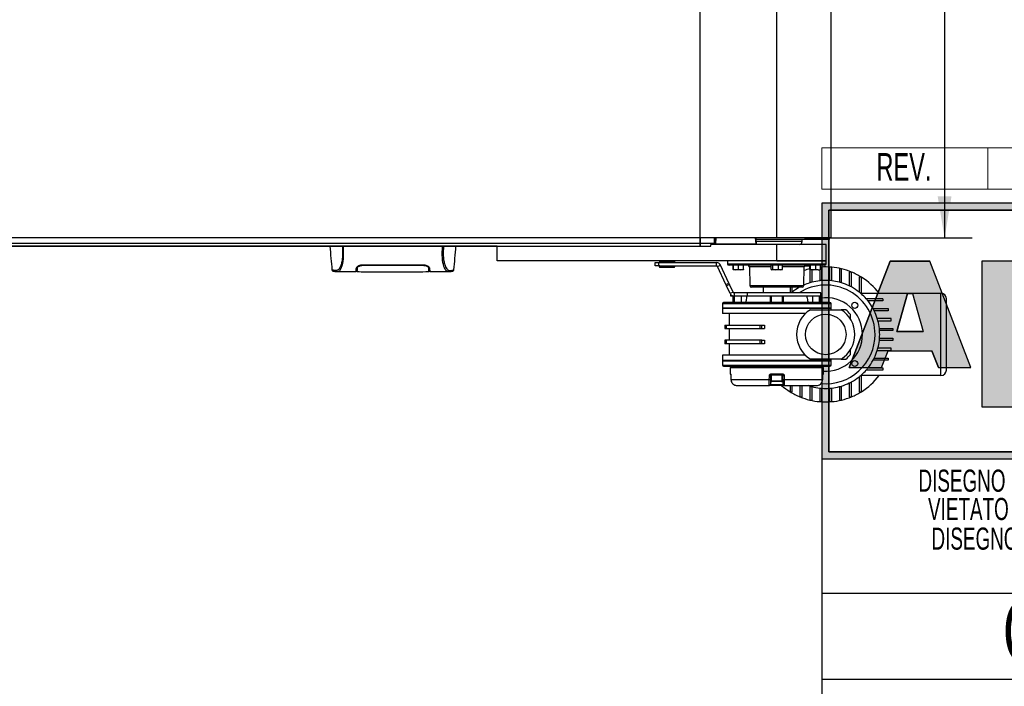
# Model space of a CAD drawing. Header units: millimetres. Extents: x 0 to 420, y 0 to 297.
# Tile 7 of 28: x 157 to 228, y 30 to 78. Entities that reach past the tile are written whole.
import ezdxf
from ezdxf.enums import TextEntityAlignment as Align

# ---------------------------------------------------------------- set-up
doc = ezdxf.new("R2010")
doc.units = ezdxf.units.MM
doc.layers.add('CARTIGLIO', color=140, linetype='Continuous')
doc.layers.add('QUOTE', color=174, linetype='Continuous')
doc.styles.add('SLDTEXTSTYLE0', font='TXT', dxfattribs={"width": 0.638298})
doc.styles.add('SLDTEXTSTYLE1', font='TXT', dxfattribs={"width": 0.675})
doc.styles.add('SLDTEXTSTYLE3', font='TXT', dxfattribs={"width": 0.75})
doc.dimstyles.new('SLDDIMSTYLE0', dxfattribs={"dimtxt": 3, "dimasz": 3, "dimexe": 0, "dimexo": 0.0625, "dimgap": 0.75, "dimtad": 1, "dimlfac": 12.598399, "dimrnd": 1e-09, "dimzin": 12, "dimdsep": 46, "dimtxsty": 'SLDTEXTSTYLE3', "dimsah": 1, "dimcen": 0.09, "dimadec": 0, "dimazin": 3, "dimtfac": 1, "dimtdec": 3, "dimtofl": 0, "dimtmove": 0, "dimatfit": 3, "dimfxl": 0, "dimfrac": 2, "dimtolj": 1, "dimtzin": 12, "dimarcsym": 0})

# ---------------------------------------------------------------- blocks, each defined once
blk = doc.blocks.new('SW_NOTE_0_16')
at = {"layer": 'CARTIGLIO', "color": 0, "insert": (21.073, 5.801), "char_height": 4.5, "attachment_point": 2, "style": 'SLDTEXTSTYLE1'}
blk.add_mtext('CONFIDENZIALE', dxfattribs=at)
blk = doc.blocks.new('SW_NOTE_0_17')
at = {"layer": 'CARTIGLIO', "color": 0, "insert": (28.043, 2.063), "char_height": 1.6, "attachment_point": 2, "style": 'SLDTEXTSTYLE0'}
blk.add_mtext('DISEGNO ESEGUITO CON CAD NON SONO AMMESSE VARIAZIONI', dxfattribs=at)
blk = doc.blocks.new('SW_NOTE_0_18')
at = {"layer": 'CARTIGLIO', "color": 0, "insert": (27.34, 2.063), "char_height": 1.6, "attachment_point": 2, "style": 'SLDTEXTSTYLE0'}
blk.add_mtext('VIETATO RIPRODURRE O COMUNICARNE A TERZI IL CONTENUTO.', dxfattribs=at)
blk = doc.blocks.new('SW_NOTE_0_21')
at = {"layer": 'CARTIGLIO', "color": 0, "char_height": 1.6, "attachment_point": 2, "style": 'SLDTEXTSTYLE0'}
for s, insert in [("DISEGNO DI PROPRIETA'", (10.277, 2.063)), ('ALUSIC srl', (25.451, 2.063)), (". A TERMINI DI LEGGE E'", (39.411, 2.063))]:
    blk.add_mtext(s, dxfattribs=dict(at, insert=insert))
blk = doc.blocks.new('SW_NOTE_0_27')
at = {"layer": 'CARTIGLIO', "color": 0, "insert": (2.34, 2.578), "char_height": 2, "attachment_point": 2, "style": 'SLDTEXTSTYLE0'}
blk.add_mtext('REV.', dxfattribs=at)
blk = doc.blocks.new('Cartiglio ALUSIC')
at = {"layer": 'CARTIGLIO'}
h = blk.add_hatch(color=256, dxfattribs=at)
h.paths.add_polyline_path([(113.971, 149.999), (113.971, 131.499), (158.971, 131.499), (158.971, 149.999)], flags=0)
h.paths.add_polyline_path([(114.471, 131.999), (114.471, 149.499), (158.471, 149.499), (158.471, 131.999)], flags=0)
h = blk.add_hatch(color=256, dxfattribs=at)
h.paths.add_polyline_path([(118.292, 138.106), (118.761, 139.321), (121.93, 139.321), (122.399, 138.106), (124.751, 138.106), (121.783, 145.792), (118.908, 145.792), (115.94, 138.106)], flags=0)
h.paths.add_polyline_path([(119.396, 140.722), (120.171, 143.455), (120.521, 143.455), (121.295, 140.722)], flags=0)
blk.add_hatch(color=256, dxfattribs=at).paths.add_polyline_path([(128.022, 145.796), (125.553, 145.796), (125.553, 135.27), (154.642, 135.27), (154.642, 136.36), (128.022, 136.36)], flags=0)
at = {"color": 161, "linetype": 'Continuous', "lineweight": 18}
for p, q in [((113.971, 150.999), (113.971, 153.999)), ((113.971, 153.999), (313.621, 153.999)), ((125.971, 153.999), (125.971, 150.999)), ((113.971, 150.999), (313.621, 150.999))]:
    blk.add_line(p, q, dxfattribs=at)
at = {"layer": 'CARTIGLIO'}
for p, q in [((113.971, 149.999), (113.971, 131.499)), ((113.971, 149.999), (113.971, 94.999)), ((173.971, 149.999), (113.971, 149.999)), ((158.971, 149.999), (113.971, 149.999)), ((113.971, 149.999), (113.971, 131.499)), ((113.971, 149.999), (113.971, 115.55)), ((114.471, 131.999), (114.471, 149.499)), ((114.471, 149.499), (114.471, 131.999)), ((114.471, 149.499), (158.471, 149.499)), ((158.471, 149.499), (114.471, 149.499)), ((118.908, 145.792), (115.94, 138.106)), ((115.94, 138.106), (118.908, 145.792)), ((121.783, 145.792), (118.908, 145.792)), ((118.908, 145.792), (121.783, 145.792)), ((124.751, 138.106), (121.783, 145.792)), ((124.751, 138.106), (121.783, 145.792)), ((128.022, 145.796), (125.553, 145.796)), ((125.553, 145.796), (125.553, 135.27)), ((128.022, 145.796), (125.553, 145.796)), ((125.553, 145.796), (125.553, 135.27)), ((119.396, 140.722), (120.171, 143.455)), ((120.171, 143.455), (119.396, 140.722)), ((120.171, 143.455), (120.521, 143.455)), ((120.171, 143.455), (120.521, 143.455)), ((120.521, 143.455), (121.295, 140.722)), ((120.521, 143.455), (121.295, 140.722)), ((121.295, 140.722), (119.396, 140.722)), ((119.396, 140.722), (121.295, 140.722)), ((118.292, 138.106), (118.761, 139.321)), ((118.292, 138.106), (118.761, 139.321)), ((118.761, 139.321), (121.93, 139.321)), ((118.761, 139.321), (121.93, 139.321)), ((122.399, 138.106), (121.93, 139.321)), ((121.93, 139.321), (122.399, 138.106)), ((115.94, 138.106), (118.292, 138.106)), ((115.94, 138.106), (118.292, 138.106)), ((122.399, 138.106), (124.751, 138.106)), ((122.399, 138.106), (124.751, 138.106)), ((125.553, 135.27), (154.642, 135.27)), ((125.553, 135.27), (154.642, 135.27)), ((158.471, 131.999), (114.471, 131.999)), ((114.471, 131.999), (158.471, 131.999)), ((113.971, 131.499), (158.971, 131.499)), ((113.971, 131.499), (173.971, 131.499)), ((173.971, 121.764), (113.971, 121.764)), ((173.971, 115.55), (113.971, 115.55))]:
    blk.add_line(p, q, dxfattribs=at)
at = {"layer": 'CARTIGLIO', "color": 140}
for name, p in [('SW_NOTE_0_27', (117.568, 151.037)), ('SW_NOTE_0_21', (118.971, 128.66)), ('SW_NOTE_0_18', (116.353, 126.614)), ('SW_NOTE_0_17', (115.636, 124.468)), ('SW_NOTE_0_16', (122.236, 115.468))]:
    blk.add_blockref(name, p, dxfattribs=at)
at = {"layer": 'CARTIGLIO', "color": 140, "style": 'SLDTEXTSTYLE0', "width": 0.638298}
for tag, height, p in [('AUTOATTR1', 3.5, (223.449, 133.7)), ('AUTOATTR2', 3.5, (222.088, 127.422)), ('AUTOATTR11', 3.5, (222.862, 121.411)), ('AUTOATTR8', 4, (219.244, 110.003)), ('AUTOATTR9', 4, (218.122, 100.423)), ('AUTOATTR0', 4, (249.033, 100.312))]:
    blk.add_attdef(tag, text='', height=height, dxfattribs=at).set_placement(p, align=Align.TOP_CENTER)
at = {"layer": 'CARTIGLIO', "color": 140}
for tag in ['AUTOATTR13', 'AUTOATTR12', 'AUTOATTR10', 'AUTOATTR7', 'AUTOATTR6', 'AUTOATTR5', 'AUTOATTR4', 'AUTOATTR3']:
    blk.add_attdef(tag, (0, 0), '', height=4, dxfattribs=at)
blk = doc.blocks.new('_D_1')
at = {"layer": 'QUOTE'}
for p, q in [((213.912, 153.938), (226.055, 153.938)), ((224.055, 153.938), (224.055, 62.657)), ((213.912, 62.657), (226.055, 62.657))]:
    blk.add_line(p, q, dxfattribs=at)
for points in [[(224.055, 153.938), (223.555, 150.938), (224.555, 150.938)], [(224.055, 62.657), (224.555, 65.657), (223.555, 65.657)]]:
    blk.add_solid(points, dxfattribs=at)
at = {"layer": 'QUOTE', "insert": (220.187, 103.864), "char_height": 3, "attachment_point": 1, "rotation": 90, "style": 'SLDTEXTSTYLE3'}
blk.add_mtext('1150', dxfattribs=at)

msp = doc.modelspace()

# ---------------------------------------------------------------- linework, layer by layer
at = {"color": 7, "linetype": 'Continuous'}
for p, q in [((206.35613, 62.06158), (206.35613, 154.53365)), ((66.65584, 62.06158), (206.35613, 62.06158))]:
    msp.add_line(p, q, dxfattribs=at)
at = {"color": 7, "linetype": 'Continuous', "lineweight": 25}
for p, q in [((211.91239, 62.6569), (211.91239, 153.93834)), ((215.84146, 62.6569), (215.84146, 153.93834)), ((211.91239, 62.6569), (61.09958, 62.6569)), ((206.35613, 62.24018), (66.65584, 62.24018)), ((191.67172, 62.06158), (81.34024, 62.06158)), ((191.67172, 60.99002), (191.67172, 62.06158)), ((191.67172, 62.06158), (207.14988, 62.06158)), ((206.35613, 62.6569), (206.35613, 62.24018)), ((206.35613, 62.28487), (207.40527, 62.28487)), ((207.40574, 62.24415), (206.35613, 62.24415)), ((206.35613, 62.24018), (206.35613, 62.06158)), ((207.14988, 62.06158), (207.14988, 62.18065)), ((211.91239, 62.18065), (207.14988, 62.18065)), ((207.40415, 62.25278), (207.40527, 62.28487)), ((207.40527, 62.28487), (207.41176, 62.6569)), ((207.44383, 62.22103), (207.45144, 62.6569)), ((207.4443, 62.21425), (207.44462, 62.2124)), ((207.49112, 62.6569), (207.48351, 62.22103)), ((207.48351, 62.22103), (207.48351, 62.18065)), ((207.48351, 62.22103), (210.40755, 62.22103)), ((210.40755, 62.22103), (210.36877, 62.6569)), ((210.40755, 62.22103), (210.40755, 62.18065)), ((215.7224, 62.53784), (210.41747, 62.53784)), ((213.73802, 62.39231), (210.42142, 62.39231)), ((215.84146, 62.6569), (211.91239, 62.6569)), ((211.91239, 60.99002), (211.91239, 62.18065)), ((215.48427, 62.18065), (211.91239, 62.18065)), ((213.73802, 62.39231), (213.73802, 62.53784)), ((215.48427, 60.99002), (215.48427, 62.18065)), ((215.7224, 62.53784), (215.7224, 62.6569)), ((181.94827, 60.71405), (186.3139, 60.71405)), ((181.94827, 60.67267), (181.94827, 60.71367)), ((186.3139, 60.67264), (186.31389, 60.71373)), ((211.91239, 60.99002), (191.67172, 60.99002)), ((203.1047, 60.63322), (203.1047, 60.87135)), ((203.1047, 60.87135), (203.34282, 60.87135)), ((203.34282, 60.63322), (203.1047, 60.63322)), ((203.34282, 60.87135), (203.34282, 60.63322)), ((203.34282, 60.87135), (207.54588, 60.87135)), ((203.34282, 60.63322), (207.54588, 60.63322)), ((203.43538, 60.97536), (203.43101, 60.89202)), ((203.43101, 60.89202), (204.52464, 60.89202)), ((203.43101, 60.61254), (203.43538, 60.5292)), ((204.52464, 60.61254), (203.43101, 60.61254)), ((203.44418, 60.97536), (203.43538, 60.97536)), ((204.52027, 60.97536), (203.44418, 60.97536)), ((203.45548, 60.87531), (203.44687, 60.87531)), ((203.44687, 60.62925), (204.50879, 60.62925)), ((204.50879, 60.87531), (203.45548, 60.87531)), ((203.49364, 60.87531), (203.49364, 60.87135)), ((203.49364, 60.63322), (203.49364, 60.62925)), ((204.46201, 60.87135), (204.46201, 60.87531)), ((204.46201, 60.62925), (204.46201, 60.63322)), ((204.52464, 60.89202), (204.52027, 60.97536)), ((204.52027, 60.5292), (204.52464, 60.61254)), ((207.54588, 60.63322), (207.54588, 60.87135)), ((207.61781, 60.58739), (207.83363, 60.68803)), ((208.23081, 59.27283), (207.61781, 60.58739)), ((208.44662, 59.37346), (207.83363, 60.68803)), ((208.34051, 60.99002), (208.34401, 60.7895)), ((208.34401, 60.7895), (215.48077, 60.7895)), ((211.91239, 60.67252), (208.46305, 60.67252)), ((208.76579, 60.37565), (208.76579, 60.67252)), ((208.77007, 60.37565), (208.77007, 60.67252)), ((209.13854, 60.37565), (209.13854, 60.67252)), ((209.50273, 60.37565), (209.50273, 60.67252)), ((211.50018, 60.37565), (211.50018, 60.67252)), ((211.62399, 60.37565), (211.62399, 60.67252)), ((211.91239, 60.99002), (215.48427, 60.99002)), ((215.48427, 60.99002), (211.91239, 60.99002)), ((215.36173, 60.67252), (211.91239, 60.67252)), ((212.0362, 60.37565), (212.0362, 60.67252)), ((212.3246, 60.37565), (212.3246, 60.67252)), ((214.1925, 60.63283), (214.22449, 60.63283)), ((214.20148, 60.63283), (214.20218, 60.67252)), ((214.22449, 60.63283), (214.22476, 60.67252)), ((214.22449, 60.63283), (214.29859, 60.63283)), ((214.29859, 60.37565), (214.29859, 60.67252)), ((214.3567, 60.37565), (214.3567, 60.67252)), ((214.74863, 60.37565), (214.74863, 60.67252)), ((215.08245, 60.37565), (215.08245, 60.67252)), ((215.48077, 60.7895), (215.48427, 60.99002)), ((179.72569, 60.35521), (179.7254, 60.35557)), ((180.09044, 60.21744), (180.10076, 60.21744)), ((180.10076, 60.21667), (181.46719, 60.21667)), ((181.46787, 60.25636), (181.52404, 60.25636)), ((181.53589, 60.32342), (181.53596, 60.47383)), ((181.53932, 60.44958), (181.53999, 60.4997)), ((181.53999, 60.4997), (181.54076, 60.55733)), ((186.72285, 60.44954), (186.72099, 60.55802)), ((186.72271, 60.45756), (186.72262, 60.46315)), ((186.72285, 60.44955), (186.72313, 60.43352)), ((186.72328, 60.42511), (186.72313, 60.43352)), ((186.72457, 60.38433), (186.72337, 60.47615)), ((186.72628, 60.32783), (186.72623, 60.47383)), ((186.73464, 60.45655), (186.734, 60.49296)), ((186.73809, 60.25636), (186.79429, 60.25636)), ((186.79499, 60.21667), (188.16061, 60.21667)), ((188.53648, 60.35521), (188.53677, 60.35557)), ((203.43538, 60.5292), (204.52027, 60.5292)), ((203.45977, 60.51416), (203.45123, 60.51416)), ((204.50442, 60.51416), (203.45977, 60.51416)), ((208.76789, 60.35503), (208.76791, 60.35502)), ((208.95431, 60.35502), (208.76793, 60.35502)), ((208.77007, 60.37565), (208.95431, 60.35502)), ((208.95431, 60.35502), (209.13854, 60.37565)), ((209.32064, 60.35502), (208.95431, 60.35502)), ((209.13854, 60.37565), (209.32064, 60.35502)), ((209.32064, 60.35502), (209.50273, 60.37565)), ((209.50059, 60.35502), (209.32064, 60.35502)), ((209.50061, 60.35502), (209.50063, 60.35503)), ((209.9356, 60.55553), (209.95922, 59.202)), ((211.50018, 60.55553), (209.9356, 60.55553)), ((211.52927, 60.36113), (211.54604, 60.35502)), ((211.56209, 60.35502), (211.54604, 60.35502)), ((211.8301, 60.35502), (211.56209, 60.35502)), ((211.62399, 60.37565), (211.8301, 60.35502)), ((211.8301, 60.35502), (212.0362, 60.37565)), ((212.1804, 60.35502), (211.8301, 60.35502)), ((212.0362, 60.37565), (212.1804, 60.35502)), ((212.1804, 60.35502), (212.3246, 60.37565)), ((212.27874, 60.35502), (212.1804, 60.35502)), ((212.27874, 60.35502), (212.29551, 60.36113)), ((213.88919, 60.55553), (212.3246, 60.55553)), ((213.86556, 59.202), (213.88919, 60.55553)), ((214.30158, 60.37528), (214.30158, 59.40369)), ((214.32067, 60.3563), (214.32417, 60.35502)), ((214.55267, 60.35502), (214.32765, 60.35502)), ((214.3567, 60.37565), (214.55267, 60.35502)), ((214.46033, 59.449), (214.46033, 60.35502)), ((214.55267, 60.35502), (214.74863, 60.37565)), ((214.91554, 60.35502), (214.55267, 60.35502)), ((214.74863, 60.37565), (214.91554, 60.35502)), ((214.91554, 60.35502), (215.08245, 60.37565)), ((214.91554, 60.35502), (215.05686, 60.35502)), ((215.01596, 60.35502), (215.01596, 59.55266)), ((215.05687, 60.35502), (215.06037, 60.3563)), ((215.17471, 60.5339), (215.08245, 60.5339)), ((215.17471, 59.56725), (215.17471, 60.5339)), ((215.73034, 60.5339), (215.73034, 59.56725)), ((215.88909, 60.5339), (215.73034, 60.5339)), ((215.88909, 59.55266), (215.88909, 60.5339)), ((216.44471, 60.41584), (216.44471, 59.449)), ((216.60346, 60.41584), (216.44471, 60.41584)), ((216.60346, 59.40369), (216.60346, 60.41584)), ((217.15909, 60.18302), (217.15909, 59.18453)), ((217.31784, 60.18302), (217.15909, 60.18302)), ((217.31784, 59.10287), (217.31784, 60.18302)), ((208.23081, 59.27283), (208.44662, 59.37346)), ((208.27613, 59.17562), (208.23081, 59.27283)), ((208.49195, 59.27626), (208.27613, 59.17562)), ((208.52901, 58.63333), (208.27613, 59.17562)), ((208.44662, 59.37346), (208.49195, 59.27626)), ((208.74482, 58.73397), (208.49195, 59.27626)), ((209.95922, 59.202), (213.86556, 59.202)), ((218.03222, 59.81615), (217.87347, 59.81615)), ((217.87347, 59.81615), (217.87347, 58.73621)), ((218.03222, 58.60382), (218.03222, 59.81615)), ((208.74482, 58.73397), (208.52901, 58.63333)), ((208.59164, 58.45001), (208.59164, 58.54652)), ((208.67101, 58.45001), (208.59164, 58.45001)), ((208.67101, 58.48848), (208.67101, 58.45001)), ((208.81676, 58.45001), (208.67101, 58.45001)), ((208.73738, 58.45001), (208.73738, 57.97376)), ((208.76359, 57.97376), (208.76359, 58.45001)), ((208.81676, 58.68814), (208.81676, 58.45001)), ((209.76739, 58.68814), (208.81676, 58.68814)), ((209.76739, 58.45001), (208.81676, 58.45001)), ((208.84231, 57.97376), (208.84231, 58.45001)), ((209.3327, 58.45001), (209.3327, 57.97376)), ((209.76739, 58.68814), (209.76739, 58.45001)), ((215.0874, 58.68814), (209.76739, 58.68814)), ((215.0874, 58.45001), (209.76739, 58.45001)), ((211.91239, 59.08502), (210.07827, 59.08502)), ((210.9202, 59.08502), (210.9202, 58.68814)), ((211.43614, 58.45001), (211.43614, 57.97376)), ((211.50534, 58.45001), (211.50534, 57.97376)), ((212.31944, 58.45001), (211.50534, 58.45001)), ((213.74652, 59.08502), (211.91239, 59.08502)), ((212.31944, 57.97376), (212.31944, 58.45001)), ((212.38864, 57.97376), (212.38864, 58.45001)), ((212.90458, 58.68814), (212.90458, 59.08502)), ((213.03158, 58.73621), (213.03158, 59.08502)), ((214.49208, 58.45001), (214.49208, 57.97376)), ((214.98248, 58.45001), (214.98248, 57.97376)), ((215.0612, 58.45001), (215.0612, 57.97376)), ((215.0874, 58.45001), (215.0612, 58.45001)), ((215.0874, 58.45001), (215.0874, 58.68814)), ((215.0874, 57.97376), (215.0874, 58.45001)), ((218.03222, 58.64845), (223.78692, 58.64845)), ((223.78692, 52.69532), (223.78692, 58.64845)), ((207.98332, 57.89439), (207.98332, 57.57689)), ((215.84146, 57.89439), (207.98332, 57.89439)), ((215.76209, 57.97376), (208.0627, 57.97376)), ((215.84146, 57.57689), (215.84146, 57.89439)), ((219.59679, 58.25158), (218.38446, 58.25158)), ((219.59679, 58.09283), (218.51685, 58.09283)), ((219.59679, 58.25158), (219.59679, 58.09283)), ((224.18379, 53.09219), (224.18379, 58.25158)), ((207.98332, 57.57689), (208.02301, 57.5372)), ((215.84146, 57.57689), (207.98332, 57.57689)), ((207.98332, 57.5372), (207.98332, 57.18001)), ((215.84146, 57.5372), (207.98332, 57.5372)), ((213.98623, 57.18001), (207.98332, 57.18001)), ((208.45957, 57.18001), (208.45957, 56.34419)), ((214.34127, 57.45783), (216.56378, 57.45783)), ((215.80177, 57.5372), (215.84146, 57.57689)), ((215.84146, 57.45783), (215.84146, 57.5372)), ((216.90478, 57.45783), (216.57767, 57.45783)), ((217.23846, 56.76621), (217.23846, 57.12415)), ((218.8835, 57.5372), (219.96366, 57.5372)), ((219.96366, 57.37845), (218.96517, 57.37845)), ((219.96366, 57.5372), (219.96366, 57.37845)), ((208.14207, 56.34419), (208.14207, 56.09019)), ((208.14207, 56.34419), (208.26376, 56.34419)), ((208.26376, 56.09019), (208.26376, 56.34419)), ((208.26376, 56.34419), (210.68525, 56.34419)), ((210.68525, 56.34419), (210.68525, 56.09019)), ((210.68525, 56.34419), (210.82436, 56.34419)), ((210.82436, 56.09019), (210.82436, 56.34419)), ((210.82436, 56.34419), (211.0336, 56.34419)), ((211.0336, 56.34419), (211.0336, 56.09019)), ((220.19648, 56.82282), (219.18433, 56.82282)), ((219.22964, 56.66407), (220.19648, 56.66407)), ((220.19648, 56.66407), (220.19648, 56.82282)), ((208.14207, 56.09019), (208.26376, 56.09019)), ((208.26376, 56.09019), (210.68525, 56.09019)), ((208.45957, 56.09019), (208.45957, 55.25358)), ((210.68525, 56.09019), (210.82436, 56.09019)), ((210.82436, 56.09019), (211.0336, 56.09019)), ((219.3333, 56.10845), (220.31454, 56.10845)), ((220.31454, 55.9497), (219.34789, 55.9497)), ((220.31454, 56.10845), (220.31454, 55.9497)), ((208.14207, 55.25358), (208.14207, 54.99958)), ((208.26376, 55.25358), (208.14207, 55.25358)), ((208.26376, 54.99958), (208.14207, 54.99958)), ((208.26376, 54.99958), (208.26376, 55.25358)), ((210.68525, 55.25358), (208.26376, 55.25358)), ((210.68525, 54.99958), (208.26376, 54.99958)), ((208.45957, 54.99958), (208.45957, 54.16376)), ((210.68525, 55.25358), (210.68525, 54.99958)), ((210.82436, 55.25358), (210.68525, 55.25358)), ((210.82436, 54.99958), (210.68525, 54.99958)), ((210.82436, 54.99958), (210.82436, 55.25358)), ((210.82436, 55.25358), (211.0336, 55.25358)), ((211.0336, 54.99958), (210.82436, 54.99958)), ((211.0336, 55.25358), (211.0336, 54.99958)), ((220.31454, 55.23532), (219.3333, 55.23532)), ((219.34789, 55.39407), (220.31454, 55.39407)), ((220.31454, 55.39407), (220.31454, 55.23532)), ((207.98332, 54.16376), (207.98332, 53.80657)), ((213.98623, 54.16376), (207.98332, 54.16376)), ((217.23846, 54.21962), (217.23846, 54.56154)), ((219.18433, 54.52094), (220.19648, 54.52094)), ((220.19648, 54.67969), (219.22964, 54.67969)), ((220.19648, 54.52094), (220.19648, 54.67969)), ((208.02301, 53.80657), (207.98332, 53.76688)), ((207.98332, 53.80657), (211.91239, 53.80657)), ((207.98332, 53.76688), (207.98332, 53.44938)), ((207.98332, 53.76688), (215.84146, 53.76688)), ((207.98332, 53.44938), (215.84146, 53.44938)), ((211.91239, 53.80657), (215.84146, 53.80657)), ((216.56378, 53.88594), (214.34127, 53.88594)), ((215.84146, 53.76688), (215.80177, 53.80657)), ((215.84146, 53.80657), (215.84146, 53.88594)), ((215.84146, 53.44938), (215.84146, 53.76688)), ((216.57767, 53.88594), (216.90478, 53.88594)), ((219.96366, 53.80657), (218.8835, 53.80657)), ((218.96517, 53.96532), (219.96366, 53.96532)), ((219.96366, 53.96532), (219.96366, 53.80657)), ((208.0627, 53.37), (215.76209, 53.37)), ((208.53929, 53.29063), (208.54345, 52.81369)), ((208.53929, 53.29063), (215.28549, 53.29063)), ((208.54345, 52.81369), (208.56899, 52.81369)), ((208.57863, 53.33032), (208.57863, 53.29063)), ((208.57863, 53.33032), (215.24615, 53.33032)), ((208.73738, 53.37), (208.73738, 53.33032)), ((208.76359, 53.33032), (208.76359, 53.37)), ((208.84231, 53.33032), (208.84231, 53.37)), ((209.3327, 53.33032), (209.3327, 53.37)), ((209.6626, 53.33032), (209.65513, 53.37)), ((211.43614, 53.37), (211.43614, 53.33032)), ((211.49839, 52.81369), (212.32639, 52.81369)), ((211.50534, 53.37), (211.50534, 53.33032)), ((212.31663, 52.735), (211.50815, 52.735)), ((211.51551, 52.735), (211.51551, 52.30638)), ((212.30927, 52.30638), (212.30927, 52.735)), ((212.31944, 53.33032), (212.31944, 53.37)), ((212.38864, 53.33032), (212.38864, 53.37)), ((214.16965, 53.37), (214.16217, 53.33032)), ((214.49208, 53.33032), (214.49208, 53.37)), ((214.98248, 53.37), (214.98248, 53.33032)), ((215.0612, 53.37), (215.0612, 53.33032)), ((215.0874, 53.33032), (215.0874, 53.37)), ((215.24615, 53.29063), (215.24615, 53.33032)), ((215.25579, 52.81369), (215.28133, 52.81369)), ((215.28133, 52.81369), (215.28549, 53.29063)), ((218.03222, 51.52762), (218.03222, 52.73995)), ((219.59679, 53.09219), (218.38446, 53.09219)), ((218.51685, 53.25094), (219.59679, 53.25094)), ((219.59679, 53.25094), (219.59679, 53.09219)), ((208.58639, 52.69645), (208.58739, 52.6967)), ((208.58699, 52.6963), (208.59029, 52.41361)), ((208.59029, 52.41345), (208.59029, 52.41329)), ((208.59071, 52.41369), (211.3714, 52.41369)), ((211.45734, 52.05893), (212.36744, 52.05893)), ((211.46846, 52.69601), (211.46353, 52.413)), ((211.51551, 52.69601), (211.46846, 52.69601)), ((211.51551, 52.30638), (212.30137, 52.30638)), ((212.26165, 52.25875), (211.56313, 52.25875)), ((212.30137, 52.30638), (212.30927, 52.30638)), ((212.35632, 52.69601), (212.30927, 52.69601)), ((212.36126, 52.413), (212.35632, 52.69601)), ((212.45338, 52.41369), (215.23407, 52.41369)), ((215.23449, 52.41329), (215.23779, 52.6963)), ((215.23739, 52.6967), (215.2384, 52.69646)), ((217.15909, 52.15924), (217.15909, 51.16075)), ((217.31784, 51.16075), (217.31784, 52.2409)), ((217.87347, 52.60756), (217.87347, 51.52762)), ((223.78692, 52.69532), (218.03222, 52.69532)), ((209.03266, 51.98094), (211.37798, 51.98094)), ((212.4468, 51.98094), (211.37798, 51.98094)), ((212.4468, 51.98094), (214.79212, 51.98094)), ((212.87283, 51.98094), (212.87283, 51.52762)), ((212.87283, 51.52762), (213.03158, 51.52762)), ((213.03158, 51.52762), (213.03158, 51.98094)), ((213.58721, 51.98094), (213.58721, 51.16075)), ((213.74596, 51.16075), (213.74596, 51.98094)), ((214.30158, 51.94008), (214.30158, 50.92793)), ((214.46033, 50.92793), (214.46033, 51.89477)), ((215.01596, 51.7911), (215.01596, 50.80987)), ((215.17471, 50.80987), (215.17471, 51.77652)), ((215.73034, 51.77652), (215.73034, 50.80987)), ((215.88909, 50.80987), (215.88909, 51.7911)), ((216.44471, 51.89477), (216.44471, 50.92793)), ((216.60346, 50.92793), (216.60346, 51.94008)), ((217.87347, 51.52762), (218.03222, 51.52762)), ((213.58721, 51.16075), (213.74596, 51.16075)), ((214.30158, 50.92793), (214.46033, 50.92793)), ((215.01596, 50.80987), (215.17471, 50.80987)), ((215.73034, 50.80987), (215.88909, 50.80987)), ((216.44471, 50.92793), (216.60346, 50.92793)), ((217.15909, 51.16075), (217.31784, 51.16075))]:
    msp.add_line(p, q, dxfattribs=at)
at = {"color": 7, "linetype": 'Continuous', "lineweight": 25, "flags": 128}
for points in [[(188.14914, 60.21684), (188.11047, 60.21961), (188.07254, 60.22791), (188.03141, 60.24815), (188.02077, 60.25609), (188.00628, 60.26893), (187.99331, 60.28239), (187.98985, 60.2863), (187.98888, 60.28742), (187.98859, 60.28776), (187.98848, 60.28789), (187.98844, 60.28793), (187.98843, 60.28794), (187.98842, 60.28795), (187.98842, 60.28795), (187.98842, 60.28795), (187.98842, 60.28795), (187.98842, 60.28795), (187.98842, 60.28795), (187.94611, 60.34364), (187.90553, 60.4097), (187.86145, 60.4992), (187.82018, 60.6058), (187.78431, 60.72536), (187.75255, 60.86654), (187.72641, 61.03251), (187.70844, 61.21679), (187.69932, 61.41655), (187.69918, 61.62389), (187.70734, 61.83738), (187.72364, 62.06158)], [(208.58699, 52.6963), (208.58651, 52.69639), (208.58639, 52.69645)], [(208.58739, 52.6967), (208.58925, 52.53799), (208.59071, 52.41369)], [(208.59029, 52.41329), (208.5898, 52.41338), (208.59071, 52.41369)], [(211.3714, 52.41369), (211.37425, 52.57241), (211.37647, 52.6967)], [(212.44831, 52.6967), (212.45115, 52.53799), (212.45338, 52.41369)], [(215.23407, 52.41369), (215.23593, 52.57241), (215.23739, 52.6967)], [(215.23407, 52.41369), (215.23498, 52.41338), (215.23449, 52.41329)], [(215.2384, 52.69646), (215.23827, 52.69639), (215.23778, 52.6963)], [(214.30158, 51.94008), (214.23038, 51.96279), (214.17661, 51.98094)]]:
    msp.add_lwpolyline(points, dxfattribs=at)
at = {"color": 7, "linetype": 'Continuous', "lineweight": 25}
for centre, radius in [((217.55727, 57.77664), 0.21828), ((215.45252, 55.67188), 1.46844), ((217.55727, 53.56713), 0.21828)]:
    msp.add_circle(centre, radius, dxfattribs=at)
for centre, radius, start, end in [((207.40778, 62.21665), 0.03631, 6.9245012, 95.7473679), ((207.4218, 62.66428), 0.37977, 267.5050592, 273.4948266), ((207.40574, 62.20446), 0.03969, 11.536959, 90), ((207.48351, 62.22034), 0.03969, 179, 270), ((207.46367, 61.6524), 0.56897, 88.0016174, 91.9983826), ((210.40755, 62.22034), 0.03969, 270, 5.1894199), ((210.46145, 61.7568), 0.46734, 91.7620169, 96.6221743), ((213.51841, 62.39231), 0.2196, 285.4516934, 0), ((203.44687, 60.89119), 0.01588, 177, 270), ((203.44687, 60.61338), 0.01588, 90, 183), ((203.45123, 60.97453), 0.01588, 102.6874079, 177), ((204.50442, 60.97453), 0.01588, 3, 77.3125921), ((204.50879, 60.89119), 0.01588, 270, 3), ((204.50879, 60.61338), 0.01588, 357, 90), ((207.54588, 60.55384), 0.3175, 25, 90), ((207.54588, 60.55384), 0.07938, 25, 90), ((208.46305, 60.79158), 0.11906, 181, 270), ((209.81655, 60.55346), 0.11906, 1, 90), ((214.00823, 60.55346), 0.11906, 90, 179), ((215.36173, 60.79158), 0.11906, 270, 359), ((203.45123, 60.53003), 0.01588, 183, 270), ((204.50442, 60.53003), 0.01588, 270, 357), ((215.45252, 55.67188), 4.88157, 103.637155, 108.7346062), ((215.45252, 55.67188), 4.88157, 84.8691323, 94.3477694), ((215.45252, 55.67188), 4.88157, 76.362845, 84.8691323), ((215.45252, 55.67188), 4.88157, 67.5353208, 76.362845), ((215.45252, 55.67188), 4.88157, 58.0988561, 67.5353208), ((210.07827, 59.20408), 0.11906, 181, 270), ((215.45252, 55.67188), 3.57188, 0, 122.3875385), ((213.74652, 59.20408), 0.11906, 270, 359), ((215.45252, 55.67188), 3.90526, 107.1404751, 113.9659636), ((215.45252, 55.67188), 3.90526, 104.7181915, 107.1404751), ((215.45252, 55.67188), 3.90526, 96.4184318, 104.7181915), ((215.45252, 55.67188), 3.90526, 94.0793649, 96.4184318), ((215.45252, 55.67188), 3.90526, 85.9206351, 94.0793649), ((215.45252, 55.67188), 3.90526, 83.5815682, 85.9206351), ((215.45252, 55.67188), 3.90526, 75.2818085, 83.5815682), ((215.45252, 55.67188), 3.90526, 72.8595249, 75.2818085), ((215.45252, 55.67188), 3.90526, 64.0878925, 72.8595249), ((215.45252, 55.67188), 3.90526, 61.4684717, 64.0878925), ((215.45252, 55.67188), 4.88157, 37.5718693, 58.0988561), ((215.45252, 55.67188), 3.90526, 128.3101977, 129.433915), ((215.45252, 55.67188), 3.90526, 119.0750712, 128.3101977), ((215.45252, 55.67188), 3.90526, 51.6898023, 61.4684717), ((215.45252, 55.67188), 3.90526, 48.6567095, 51.6898023), ((215.45252, 55.67188), 3.90526, 41.3432905, 48.6567095), ((223.78692, 58.25158), 0.39688, 0, 90), ((208.0627, 57.89439), 0.07938, 90, 180), ((215.45252, 55.67188), 2.65907, 0, 97.8924159), ((215.76209, 57.89439), 0.07938, 360, 90), ((215.45252, 55.67188), 3.90526, 38.3101977, 41.3432905), ((215.45252, 55.67188), 3.90526, 28.5315283, 38.3101977), ((215.45252, 55.67188), 2.10344, 121.8907918, 238.1092082), ((215.45252, 55.67188), 2.10344, 301.8907918, 58.1092082), ((215.45252, 55.67188), 2.30188, 39.1167438, 50.8832562), ((215.45252, 55.67188), 3.90526, 25.9121075, 28.5315283), ((215.45252, 55.67188), 3.90526, 17.1404751, 25.9121075), ((215.45252, 55.67188), 3.90526, 14.7181915, 17.1404751), ((215.45252, 55.67188), 3.90526, 6.4184318, 14.7181915), ((215.45252, 55.67188), 3.57188, 264.6270851, 0), ((215.45252, 55.67188), 2.65907, 266.3471631, 0), ((215.45252, 55.67188), 3.90526, 4.0793649, 6.4184318), ((215.45252, 55.67188), 3.90526, 355.9206351, 4.0793649), ((215.45252, 55.67188), 3.90526, 345.2818085, 353.5815682), ((215.45252, 55.67188), 3.90526, 353.5815682, 355.9206351), ((215.45252, 55.67188), 2.30188, 309.1167438, 320.8832562), ((215.45252, 55.67188), 3.90526, 334.0878925, 342.8595249), ((215.45252, 55.67188), 3.90526, 342.8595249, 345.2818085), ((208.0627, 53.44938), 0.07938, 180, 270), ((215.76209, 53.44938), 0.07938, 270, 360), ((215.45252, 55.67188), 3.90526, 321.6898023, 331.4684717), ((215.45252, 55.67188), 3.90526, 331.4684717, 334.0878925), ((208.62283, 52.81438), 0.07938, 180.5, 239.6562563), ((208.64882, 52.81436), 0.07984, 180.4839293, 208.0175912), ((211.66533, 52.79443), 0.16804, 173.4212519, 200.7118678), ((212.15946, 52.79443), 0.16804, 339.2881322, 6.5787481), ((215.20195, 52.81438), 0.07938, 300.2284648, 359.5), ((215.17596, 52.81436), 0.07984, 332.0869882, 359.5159998), ((215.45252, 55.67188), 3.90526, 308.3101977, 311.3432905), ((215.45252, 55.67188), 3.90526, 311.3432905, 318.6567095), ((215.45252, 55.67188), 3.90526, 318.6567095, 321.6898023), ((223.78692, 53.09219), 0.39688, 270, 0), ((211.433, 54.48014), 2.06736, 268.2925356, 270.845926), ((211.43804, 54.76506), 2.06927, 268.2948949, 270.8423603), ((211.37798, 52.06031), 0.07938, 270, 359), ((211.56313, 52.30638), 0.04763, 180, 270), ((212.26165, 52.30638), 0.04763, 270, 0), ((212.38674, 54.76506), 2.06927, 269.1576397, 271.7051051), ((212.39178, 54.48014), 2.06736, 269.154074, 271.7074644), ((212.4468, 52.06031), 0.07938, 181, 270), ((215.45252, 55.67188), 3.90526, 287.1404751, 295.9121075), ((215.45252, 55.67188), 3.90526, 295.9121075, 298.5315283), ((215.45252, 55.67188), 3.90526, 298.5315283, 308.3101977), ((215.45252, 55.67188), 4.88157, 301.9011439, 322.4281307), ((215.45252, 55.67188), 4.88157, 229.1213649, 238.0988561), ((215.45252, 55.67188), 4.88157, 238.0988561, 247.5353208), ((215.45252, 55.67188), 3.90526, 252.8595249, 255.2818085), ((215.45252, 55.67188), 3.90526, 255.2818085, 263.5815682), ((215.45252, 55.67188), 3.90526, 263.5815682, 265.9206351), ((215.45252, 55.67188), 3.90526, 265.9206351, 274.0793649), ((215.45252, 55.67188), 3.90526, 274.0793649, 276.4184318), ((215.45252, 55.67188), 3.90526, 276.4184318, 284.7181915), ((215.45252, 55.67188), 3.90526, 284.7181915, 287.1404751), ((215.45252, 55.67188), 4.88157, 292.4646792, 301.9011439), ((215.45252, 55.67188), 4.88157, 247.5353208, 256.362845), ((215.45252, 55.67188), 4.88157, 256.362845, 264.8691323), ((215.45252, 55.67188), 4.88157, 264.8691323, 275.1308677), ((215.45252, 55.67188), 4.88157, 275.1308677, 283.637155), ((215.45252, 55.67188), 4.88157, 283.637155, 292.4646792)]:
    msp.add_arc(centre, radius, start, end, dxfattribs=at)
for points, knots in [([(179.56677, 62.06158), (179.59263, 61.76629), (179.64246, 61.19736), (179.69218, 60.6284), (179.7161, 60.35476)], [0, 0, 0, 0, 0.51903279, 1, 1, 1, 1]), ([(180.46238, 62.06158), (180.46829, 61.99117), (180.48003, 61.8512), (180.48841, 61.64302), (180.4885, 61.44127), (180.47907, 61.25026), (180.46046, 61.07475), (180.43379, 60.91823), (180.40054, 60.78169), (180.35005, 60.62618), (180.27883, 60.47852), (180.1915, 60.35511), (180.1027, 60.30018), (179.96944, 60.29922), (179.8272, 60.32011), (179.72767, 60.33868), (179.72625, 60.35052), (179.72569, 60.35521)], [0, 0, 0, 0, 0.03293543, 0.06547319, 0.09814545, 0.13076322, 0.16326802, 0.19603503, 0.22873208, 0.26172606, 0.32742317, 0.39375449, 0.45898655, 0.52551088, 0.70472603, 0.88294372, 1, 1, 1, 1]), ([(180.10076, 60.21744), (180.10992, 60.2173), (180.14098, 60.21682), (180.20053, 60.22453), (180.25806, 60.26659), (180.30199, 60.32269), (180.32905, 60.3624), (180.35791, 60.4107), (180.38796, 60.46904), (180.41638, 60.53501), (180.44099, 60.60148), (180.46041, 60.66185), (180.47847, 60.72617), (180.49508, 60.79443), (180.51541, 60.89252), (180.53725, 61.03048), (180.5552, 61.21476), (180.56435, 61.41379), (180.5643, 61.62201), (180.55633, 61.83873), (180.54454, 61.98636), (180.53853, 62.06158)], [0, 0, 0, 0, 0.04410353, 0.14951948, 0.25632536, 0.29580618, 0.33856228, 0.37355739, 0.42045531, 0.47076786, 0.50253416, 0.53585719, 0.56654231, 0.59634022, 0.628096, 0.68977273, 0.75268092, 0.81441027, 0.87472491, 0.93616443, 1, 1, 1, 1]), ([(187.79978, 62.06158), (187.79388, 61.99117), (187.78213, 61.8512), (187.77376, 61.64302), (187.77367, 61.44127), (187.7831, 61.25026), (187.8017, 61.07475), (187.82838, 60.91823), (187.86162, 60.78169), (187.91211, 60.62618), (187.98333, 60.47852), (188.07066, 60.35511), (188.15946, 60.30018), (188.29272, 60.29922), (188.43496, 60.32011), (188.53449, 60.33868), (188.53591, 60.35052), (188.53648, 60.35521)], [0, 0, 0, 0, 0.03293543, 0.06547319, 0.09814545, 0.13076322, 0.16326802, 0.19603503, 0.22873208, 0.26172606, 0.32742317, 0.39375449, 0.45898655, 0.52551088, 0.70472603, 0.88294372, 1, 1, 1, 1]), ([(188.54607, 60.35476), (188.56998, 60.62839), (188.61971, 61.19735), (188.66953, 61.76628), (188.69539, 62.06158)], [0, 0, 0, 0, 0.48094895, 1, 1, 1, 1]), ([(207.40574, 62.24415), (207.40548, 62.24454), (207.40497, 62.24532), (207.40442, 62.25029), (207.40415, 62.25278)], [0, 0, 0, 0, 0.50006029, 1, 1, 1, 1]), ([(210.44832, 62.22404), (210.43712, 62.33933), (210.4231, 62.48354), (210.41105, 62.62794), (210.40863, 62.6569)], [0, 0, 0, 0, 0.79940939, 1, 1, 1, 1]), ([(181.47533, 60.44991), (181.48255, 60.47611), (181.49698, 60.52849), (181.59447, 60.614), (181.72606, 60.68027), (181.85419, 60.7108), (181.92427, 60.71322), (181.94827, 60.71405)], [0, 0, 0, 0, 0.242670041, 0.485088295, 0.731805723, 0.908172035, 1, 1, 1, 1]), ([(181.61455, 60.61763), (181.59178, 60.59865), (181.54104, 60.55634), (181.53274, 60.51548), (181.52817, 60.49296)], [0, 0, 0, 0, 0.448659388, 1, 1, 1, 1]), ([(181.53932, 60.44958), (181.54511, 60.47205), (181.55673, 60.51712), (181.63992, 60.58917), (181.75375, 60.64443), (181.86528, 60.66994), (181.92686, 60.67198), (181.94827, 60.67269)], [0, 0, 0, 0, 0.24096485, 0.48337497, 0.7285961, 0.90568571, 1, 1, 1, 1]), ([(181.94827, 60.67269), (182.09807, 60.67276), (182.84706, 60.6731), (184.30227, 60.67401), (185.60768, 60.67313), (186.3139, 60.67266)], [0, 0, 0, 0, 0.10293933, 0.51469663, 1, 1, 1, 1]), ([(186.3139, 60.71405), (186.36007, 60.71101), (186.45225, 60.70493), (186.57772, 60.66108), (186.68568, 60.59939), (186.76762, 60.52348), (186.78042, 60.47447), (186.78684, 60.44991)], [0, 0, 0, 0, 0.17602394, 0.35136334, 0.54466667, 0.77179405, 1, 1, 1, 1]), ([(186.3139, 60.67266), (186.35338, 60.67025), (186.43136, 60.6655), (186.53864, 60.63079), (186.63177, 60.58091), (186.70567, 60.51591), (186.71696, 60.4723), (186.72285, 60.44955)], [0, 0, 0, 0, 0.173345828, 0.342443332, 0.532611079, 0.756107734, 1, 1, 1, 1]), ([(186.734, 60.49296), (186.72916, 60.51684), (186.72075, 60.55837), (186.66674, 60.60091), (186.64378, 60.619)], [0, 0, 0, 0, 0.57480988, 1, 1, 1, 1]), ([(213.92175, 60.63283), (213.94196, 60.63283), (213.99078, 60.63283), (214.06852, 60.63283), (214.14008, 60.63283), (214.18525, 60.63283), (214.20275, 60.63283), (214.19958, 60.63283), (214.19885, 60.63283)], [0, 0, 0, 0, 0.14496713, 0.35013613, 0.55662055, 0.7337847, 0.93890604, 1, 1, 1, 1]), ([(179.71602, 60.35561), (179.72363, 60.33224), (179.7408, 60.27955), (179.78326, 60.26), (179.80586, 60.25304), (179.84927, 60.24554), (179.91614, 60.23458), (180.00545, 60.22055), (180.07853, 60.21802), (180.11326, 60.21682)], [0, 0, 0, 0, 0.095245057, 0.214811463, 0.358917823, 0.504548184, 0.685191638, 0.850377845, 1, 1, 1, 1]), ([(181.46719, 60.21702), (181.46718, 60.2169), (181.46714, 60.21569), (181.46728, 60.21929), (181.46779, 60.2337), (181.46953, 60.28401), (181.47212, 60.35862), (181.47436, 60.42246), (181.47533, 60.44991)], [0, 0, 0, 0, 0.02175985, 0.22405071, 0.42672984, 0.63314278, 0.8422428, 1, 1, 1, 1]), ([(181.52656, 60.25387), (181.50813, 60.25349), (181.47375, 60.25278), (181.4701, 60.25197), (181.4684, 60.25159)], [0, 0, 0, 0, 0.53619641, 1, 1, 1, 1]), ([(181.52817, 60.49296), (181.5271, 60.43172), (181.52574, 60.3542), (181.52528, 60.32743), (181.52518, 60.32181)], [0, 0, 0, 0, 0.789957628, 1, 1, 1, 1]), ([(181.53524, 60.2164), (181.53525, 60.21688), (181.53527, 60.21788), (181.53552, 60.23194), (181.53636, 60.28041), (181.53768, 60.35576), (181.53882, 60.42107), (181.53932, 60.44958)], [0, 0, 0, 0, 0.19851654, 0.40682671, 0.6188004, 0.83361426, 1, 1, 1, 1]), ([(181.53526, 60.21799), (181.74145, 60.21198), (182.16316, 60.19968), (182.80381, 60.19812), (183.45992, 60.19851), (184.19411, 60.19928), (185.00306, 60.19944), (185.87113, 60.19654), (186.44477, 60.21103), (186.7269, 60.21816)], [0, 0, 0, 0, 0.12113183, 0.24774381, 0.37318266, 0.49813276, 0.66585272, 0.83566481, 1, 1, 1, 1]), ([(181.53589, 60.32342), (181.53589, 60.31343), (181.53588, 60.30057), (181.53587, 60.29157), (181.53587, 60.28956)], [0, 0, 0, 0, 0.776950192, 1, 1, 1, 1]), ([(181.53837, 60.47791), (181.53798, 60.44201), (181.53748, 60.39683), (181.53693, 60.34703), (181.53682, 60.33749), (181.5368, 60.33571)], [0, 0, 0, 0, 0.75900624, 0.95507672, 1, 1, 1, 1]), ([(181.53999, 60.49969), (181.53973, 60.48104), (181.5392, 60.4437), (181.53859, 60.40819), (181.53828, 60.39041)], [0, 0, 0, 0, 0.49955274, 1, 1, 1, 1]), ([(186.72361, 60.40574), (186.72423, 60.37025), (186.72557, 60.29376), (186.72643, 60.24427), (186.72656, 60.23711), (186.72658, 60.236)], [0, 0, 0, 0, 0.42234684, 0.91021093, 1, 1, 1, 1]), ([(186.72663, 60.23276), (186.7264, 60.24764), (186.72612, 60.26486), (186.7257, 60.29732), (186.72564, 60.30176)], [0, 0, 0, 0, 0.863291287, 1, 1, 1, 1]), ([(186.7263, 60.28999), (186.7263, 60.2933), (186.72629, 60.30412), (186.72628, 60.31812), (186.72628, 60.32783)], [0, 0, 0, 0, 0.30662051, 1, 1, 1, 1]), ([(186.79376, 60.25159), (186.79064, 60.25217), (186.78616, 60.25301), (186.74499, 60.25369), (186.73246, 60.2539)], [0, 0, 0, 0, 0.69560902, 1, 1, 1, 1]), ([(186.73781, 60.27465), (186.7378, 60.27547), (186.73769, 60.28156), (186.73704, 60.31861), (186.7358, 60.38993), (186.73511, 60.42952)], [0, 0, 0, 0, 0.06452215, 0.48065771, 1, 1, 1, 1]), ([(186.78684, 60.44991), (186.78878, 60.39447), (186.79272, 60.28195), (186.79491, 60.21827), (186.79503, 60.21558), (186.79499, 60.21672), (186.79499, 60.21675)], [0, 0, 0, 0, 0.33253016, 0.67483713, 0.99270757, 1, 1, 1, 1]), ([(188.14891, 60.21682), (188.18364, 60.21802), (188.25671, 60.22055), (188.34603, 60.23458), (188.4129, 60.24554), (188.45631, 60.25304), (188.47891, 60.26), (188.52136, 60.27955), (188.53853, 60.33224), (188.54615, 60.35561)], [0, 0, 0, 0, 0.14962216, 0.31480836, 0.49545182, 0.64108218, 0.78518854, 0.90475494, 1, 1, 1, 1]), ([(188.16061, 60.21741), (188.15726, 60.21696), (188.15378, 60.2165), (188.14932, 60.21683), (188.14914, 60.21684)], [0, 0, 0, 0, 0.96013712, 1, 1, 1, 1]), ([(208.76579, 60.37565), (208.76594, 60.37311), (208.76664, 60.36078), (208.76736, 60.35757), (208.76793, 60.35502)], [0, 0, 0, 0, 0.20618569, 1, 1, 1, 1]), ([(208.76793, 60.35502), (208.76861, 60.3586), (208.76933, 60.36238), (208.77004, 60.37498), (208.77007, 60.37565)], [0, 0, 0, 0, 0.9470257, 1, 1, 1, 1]), ([(209.50273, 60.37565), (209.50269, 60.37498), (209.50199, 60.36238), (209.50127, 60.3586), (209.50059, 60.35502)], [0, 0, 0, 0, 0.0529743, 1, 1, 1, 1]), ([(211.50018, 60.37565), (211.50439, 60.37311), (211.52483, 60.36078), (211.5456, 60.35757), (211.56209, 60.35502)], [0, 0, 0, 0, 0.206185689, 1, 1, 1, 1]), ([(211.56209, 60.35502), (211.58174, 60.3586), (211.6025, 60.36238), (211.62291, 60.37498), (211.62399, 60.37565)], [0, 0, 0, 0, 0.9470257, 1, 1, 1, 1]), ([(212.3246, 60.37565), (212.32352, 60.37497), (212.31371, 60.36883), (212.30373, 60.36693), (212.29484, 60.36524)], [0, 0, 0, 0, 0.110134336, 1, 1, 1, 1]), ([(214.29859, 60.37565), (214.30057, 60.37311), (214.31016, 60.36078), (214.31991, 60.35757), (214.32765, 60.35502)], [0, 0, 0, 0, 0.20618569, 1, 1, 1, 1]), ([(214.32765, 60.35502), (214.33687, 60.3586), (214.34662, 60.36238), (214.3562, 60.37498), (214.3567, 60.37565)], [0, 0, 0, 0, 0.9470257, 1, 1, 1, 1]), ([(215.08245, 60.37565), (215.08194, 60.37498), (215.07236, 60.36238), (215.06262, 60.3586), (215.0534, 60.35502)], [0, 0, 0, 0, 0.0529743, 1, 1, 1, 1]), ([(209.74301, 58.45001), (209.72367, 58.343), (209.69524, 58.18567), (209.66485, 58.02511), (209.65513, 57.97376)], [0, 0, 0, 0, 0.68016833, 1, 1, 1, 1]), ([(214.08177, 58.45001), (214.10111, 58.343), (214.12954, 58.18567), (214.15993, 58.02511), (214.16965, 57.97376)], [0, 0, 0, 0, 0.68016834, 1, 1, 1, 1]), ([(208.56899, 52.81369), (208.57076, 52.81235), (208.5743, 52.80969), (208.57975, 52.78894), (208.58425, 52.75834), (208.58677, 52.72548), (208.58722, 52.70436), (208.58739, 52.6967)], [0, 0, 0, 0, 0.22191221, 0.44275024, 0.6617521, 0.8773894, 1, 1, 1, 1]), ([(208.57867, 52.7797), (208.57871, 52.77955), (208.57883, 52.77917), (208.58023, 52.77329), (208.58233, 52.76014), (208.58445, 52.74224), (208.58511, 52.72774), (208.58535, 52.72235)], [0, 0, 0, 0, 0.10169302, 0.27100647, 0.51535631, 0.81957296, 1, 1, 1, 1]), ([(211.37647, 52.6967), (211.37804, 52.70997), (211.3812, 52.73658), (211.40259, 52.77167), (211.43363, 52.79807), (211.46751, 52.81178), (211.48978, 52.81315), (211.49839, 52.81369)], [0, 0, 0, 0, 0.21190404, 0.42486415, 0.64104474, 0.86118213, 1, 1, 1, 1]), ([(211.50815, 52.735), (211.50534, 52.73482), (211.49806, 52.73436), (211.4871, 52.72981), (211.47704, 52.72108), (211.47004, 52.70942), (211.46898, 52.70045), (211.46846, 52.69601)], [0, 0, 0, 0, 0.14001619, 0.36327889, 0.58147636, 0.79302006, 1, 1, 1, 1]), ([(212.35632, 52.69601), (212.35612, 52.69856), (212.35558, 52.70567), (212.35097, 52.71667), (212.34198, 52.72679), (212.33013, 52.73366), (212.32113, 52.73456), (212.31663, 52.735)], [0, 0, 0, 0, 0.11947659, 0.33202034, 0.55185939, 0.77576469, 1, 1, 1, 1]), ([(212.32639, 52.81369), (212.3402, 52.81235), (212.36775, 52.80969), (212.40446, 52.78894), (212.4321, 52.75834), (212.44608, 52.72548), (212.44772, 52.70436), (212.44831, 52.6967)], [0, 0, 0, 0, 0.22191221, 0.44275024, 0.6617521, 0.8773894, 1, 1, 1, 1]), ([(215.23739, 52.6967), (215.23777, 52.70997), (215.23851, 52.73658), (215.2422, 52.77167), (215.24706, 52.79807), (215.25188, 52.81178), (215.2547, 52.81315), (215.25579, 52.81369)], [0, 0, 0, 0, 0.211904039, 0.424864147, 0.641044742, 0.861182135, 1, 1, 1, 1]), ([(215.23926, 52.71839), (215.23947, 52.72398), (215.24007, 52.73991), (215.24243, 52.76021), (215.24473, 52.77447), (215.2462, 52.77997), (215.24604, 52.77948), (215.246, 52.77937)], [0, 0, 0, 0, 0.176938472, 0.504638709, 0.770796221, 0.947932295, 1, 1, 1, 1]), ([(208.58535, 52.72235), (208.58571, 52.71716), (208.5863, 52.70881), (208.58622, 52.69985), (208.58619, 52.69646)], [0, 0, 0, 0, 0.62158321, 1, 1, 1, 1]), ([(208.59071, 52.41369), (208.59605, 52.36506), (208.60672, 52.26787), (208.68271, 52.13877), (208.79383, 52.04093), (208.91751, 51.98851), (208.99973, 51.98311), (209.03266, 51.98094)], [0, 0, 0, 0, 0.21287359, 0.42546251, 0.63920635, 0.85549824, 1, 1, 1, 1]), ([(211.37798, 51.98094), (211.37644, 51.98589), (211.37337, 51.99579), (211.37063, 52.07309), (211.36956, 52.18647), (211.37004, 52.30755), (211.37104, 52.38522), (211.3714, 52.41369)], [0, 0, 0, 0, 0.21982892, 0.43999401, 0.65884934, 0.87496666, 1, 1, 1, 1]), ([(211.46353, 52.413), (211.46312, 52.38971), (211.46201, 52.32612), (211.46028, 52.22701), (211.45866, 52.13426), (211.45756, 52.07106), (211.45742, 52.06297), (211.45734, 52.05893)], [0, 0, 0, 0, 0.1247127, 0.34042654, 0.55918865, 0.77962349, 1, 1, 1, 1]), ([(212.36744, 52.05893), (212.36741, 52.0607), (212.36733, 52.06512), (212.36658, 52.10796), (212.36518, 52.18799), (212.36334, 52.29363), (212.36195, 52.37321), (212.36126, 52.413)], [0, 0, 0, 0, 0.144881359, 0.361552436, 0.575339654, 0.787642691, 1, 1, 1, 1]), ([(212.45338, 52.41369), (212.45396, 52.36506), (212.45511, 52.26787), (212.45499, 52.13877), (212.45332, 52.04093), (212.45041, 51.98851), (212.44783, 51.98311), (212.4468, 51.98094)], [0, 0, 0, 0, 0.21287359, 0.42546251, 0.63920635, 0.85549824, 1, 1, 1, 1]), ([(214.79212, 51.98094), (214.84237, 51.98589), (214.94295, 51.99579), (215.07671, 52.07309), (215.17658, 52.18647), (215.2266, 52.30755), (215.23207, 52.38522), (215.23407, 52.41369)], [0, 0, 0, 0, 0.21982892, 0.43999401, 0.65884934, 0.87496666, 1, 1, 1, 1]), ([(215.23847, 52.69648), (215.23847, 52.69803), (215.23843, 52.70554), (215.23889, 52.7127), (215.23926, 52.71839)], [0, 0, 0, 0, 0.20589298, 1, 1, 1, 1])]:
    msp.add_open_spline(points, degree=3, knots=knots, dxfattribs=at)
for points in [[(208.52901, 58.63333), (208.54393, 58.60715), (208.57379, 58.55479), (208.64414, 58.49656), (208.72664, 58.45741), (208.78672, 58.45248), (208.81676, 58.45001)], [(208.74482, 58.73397), (208.74855, 58.72742), (208.75602, 58.71433), (208.7736, 58.69978), (208.79423, 58.68999), (208.80925, 58.68876), (208.81676, 58.68814)]]:
    msp.add_open_spline(points, degree=3, dxfattribs=at)

# ---------------------------------------------------------------- block references
at = {"layer": 'CARTIGLIO'}
msp.add_blockref('Cartiglio ALUSIC', (101.2063, -84.82804), dxfattribs=at)

# ---------------------------------------------------------------- dimensions: what is measured, and where the dimension line sits
at = {"layer": 'QUOTE'}
dim = msp.add_linear_dim(base=(221.67338, 62.6569), p1=(211.91239, 153.93834), p2=(211.91239, 62.6569), angle=90, dimstyle='SLDDIMSTYLE0', dxfattribs=at)
dim.commit()
dim.dimension.update_dxf_attribs({"geometry": '_D_1', "text_midpoint": (221.67338, 108.29762), "dimtype": 160})

doc.saveas('drawing.dxf')
